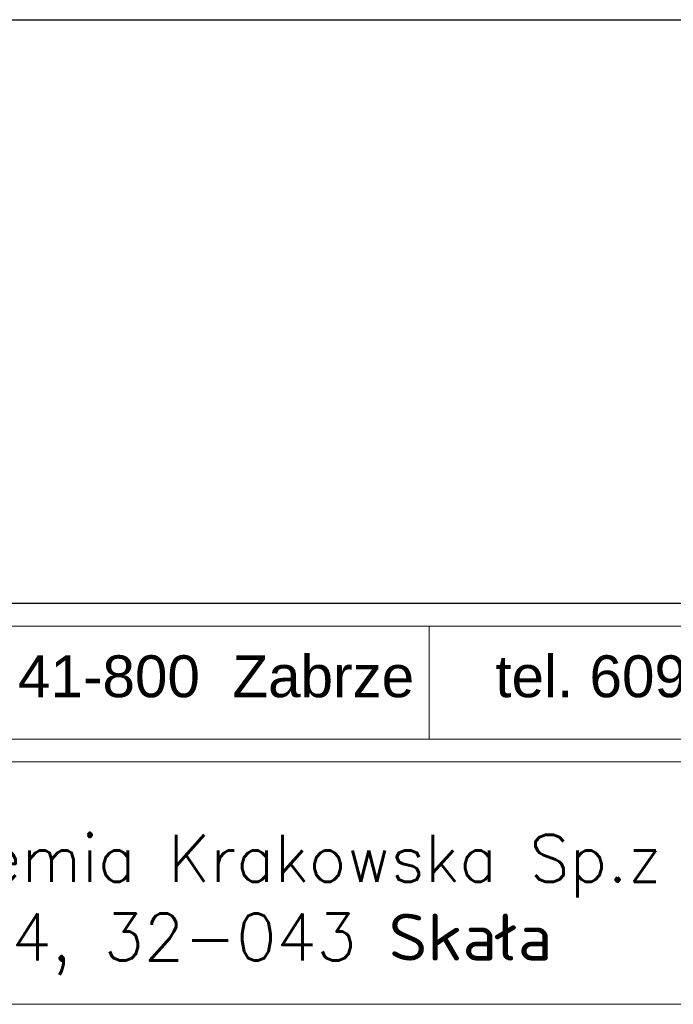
# Model space of a CAD drawing. Header units: metres. Extents: x 5509548 to 5517943, y 5680530 to 5684871.
# Tile 10 of 124: x 5516106.496 to 5516106.717, y 5683131.821 to 5683132.154. Entities that reach past the tile are written whole.
import ezdxf
from ezdxf.enums import TextEntityAlignment as Align

# ---------------------------------------------------------------- set-up
doc = ezdxf.new("R2010")
doc.units = ezdxf.units.M
doc.layers.add('$TD_AUDIT_GENERATED_(3680)', color=7, linetype='CONTINUOUS', lineweight=18)
doc.layers.add('A-TABELKA', color=7, linetype='CONTINUOUS', lineweight=18)
doc.layers.add('Warstwa 1', color=7, linetype='CONTINUOUS')
doc.styles.add('olo-2', font='arial.ttf')
doc.styles.add('olo1', font='simplex.shx', dxfattribs={"height": 18})
doc.styles.add('SN1', font='arial.ttf', dxfattribs={"height": 1})

# ---------------------------------------------------------------- blocks, each defined once
blk = doc.blocks.new('tabelka-abece-1')
at = {"layer": '$TD_AUDIT_GENERATED_(3680)', "color": 7}
for p, q in [((34.35940857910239, 64.25029255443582), (34.35940857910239, 60.60244529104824)), ((0, 59.86879573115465), (89.99999999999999, 59.86879573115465)), ((0, 52.03273870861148), (89.99999999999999, 52.03273870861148))]:
    blk.add_line(p, q, dxfattribs=at)
blk.add_lwpolyline([(0, 64.25029255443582), (89.99999999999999, 64.25029255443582), (89.99999999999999, 60.60244529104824), (0, 60.60244529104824)], close=True, dxfattribs=at)
at = {"layer": '$TD_AUDIT_GENERATED_(3680)', "color": 7, "ltscale": 100}
for tag, p, height, style in [('INWESTOR-1', (8.636194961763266, 55.99171447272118), 1.51493915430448, 'olo1'), ('INWESTOR-2', (8.636194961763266, 53.44741180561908), 1.51493915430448, 'olo1'), ('PROJEKTANT-1', (17.520373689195, 44.03180648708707), 1.262449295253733, 'olo1'), ('PROJEKTANT-2', (17.520373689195, 39.4941459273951), 1.262449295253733, 'olo1'), ('PROJEKTANT-3', (17.520373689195, 34.95648536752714), 1.262449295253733, 'olo1'), ('PROJEKTANT-4', (17.520373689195, 30.41882480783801), 1.262449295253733, 'olo1'), ('SPRAWDZIŁ', (17.50147147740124, 26.37977469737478), 1.262449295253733, 'olo1'), ('TEMAT-1', (3.160906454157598, 19.15863291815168), 1.512605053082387, 'olo-2'), ('TEMAT-2', (3.160906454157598, 16.61433025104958), 1.512605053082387, 'olo-2'), ('DATA', (78.20897730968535, 15.78149909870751), 1.512605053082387, 'olo-2'), ('ADRES-1', (2.729569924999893, 10.91464530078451), 1.512605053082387, 'olo-2'), ('ADRES-2', (2.729569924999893, 8.28171706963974), 1.512605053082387, 'olo-2'), ('DATA-1', (78.20897730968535, 6.705868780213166), 1.512605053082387, 'olo-2')]:
    blk.add_attdef(tag, p, '', height=height, dxfattribs=dict(at, style=style))
for tag, height, style, p in [('UPR-1', 1.009959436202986, 'olo1', (64.12842381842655, 44.80940845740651)), ('UPR-2', 1.009959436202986, 'olo1', (64.12842381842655, 40.27174789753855)), ('UPR-3', 1.009959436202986, 'olo1', (64.12842381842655, 35.73408733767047)), ('UPR-4', 1.009959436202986, 'olo1', (64.10952160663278, 31.19642677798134)), ('UPR-5', 1.009959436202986, 'olo1', (64.10952160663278, 26.65876621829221)), ('BRANŻA', 1.512605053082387, 'olo-2', (81.25772238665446, 21.85773260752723)), ('SKALA', 1.512605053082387, 'olo-2', (62.27540262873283, 21.841567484)), ('PB', 1.512605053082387, 'olo-2', (61.61427921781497, 17.13250247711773)), ('SYGNATURA', 1.512605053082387, 'olo-2', (62.0002397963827, 12.43158047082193)), ('NR.', 1.512605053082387, 'olo-2', (80.21202117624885, 12.43158047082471)), ('ZMIANA', 1.512605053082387, 'olo-2', (62.0002397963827, 7.893765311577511)), ('RYSUNEK', 2.254373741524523, 'olo-2', (36.57003218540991, 3.376189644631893))]:
    blk.add_attdef(tag, text='', height=height, dxfattribs=dict(at, style=style)).set_placement(p, align=Align.MIDDLE)

msp = doc.modelspace()

# ---------------------------------------------------------------- linework, layer by layer
at = {"layer": 'Warstwa 1'}
msp.add_lwpolyline([(5516106.274865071, 5683132.1538361), (5516107.215184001, 5683132.1538361), (5516107.215184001, 5683131.956706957), (5516106.274875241, 5683131.956706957)], close=True, dxfattribs=at)

# ---------------------------------------------------------------- block references
at = {"layer": 'A-TABELKA'}
ref = msp.add_blockref('tabelka-abece-1', (5516106.275178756, 5683131.277763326), dxfattribs=dict(at, xscale=0.01044787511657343, yscale=0.01044787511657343, zscale=0.01044787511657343))
ref.add_attrib('INWESTOR-1', 'KZN SIM Ziemia Krakowska Sp.z o.o.', (5516106.365408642, 5683131.862757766), dxfattribs={"color": 7, "height": 0.01582789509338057, "style": 'olo1'})
ref.add_attrib('INWESTOR-2', 'ul. Szkolna 4, 32-043 Skała', (5516106.365408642, 5683131.836175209), dxfattribs={"color": 7, "height": 0.01582789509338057, "style": 'olo1'})

# ---------------------------------------------------------------- texts
at = {"layer": 'Warstwa 1', "color": 160, "insert": (5516106.282293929, 5683131.939210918), "char_height": 0.01413210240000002, "width": 1.160483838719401, "attachment_point": 1, "line_spacing_factor": 1.490391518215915, "style": 'SN1'}
msp.add_mtext('ul. Roosevelta 59/11      41-800  Zabrze     tel. 609228618        tel. 603740970     biuro@abcentrum-dom.pl', dxfattribs=at)

doc.saveas('drawing.dxf')
